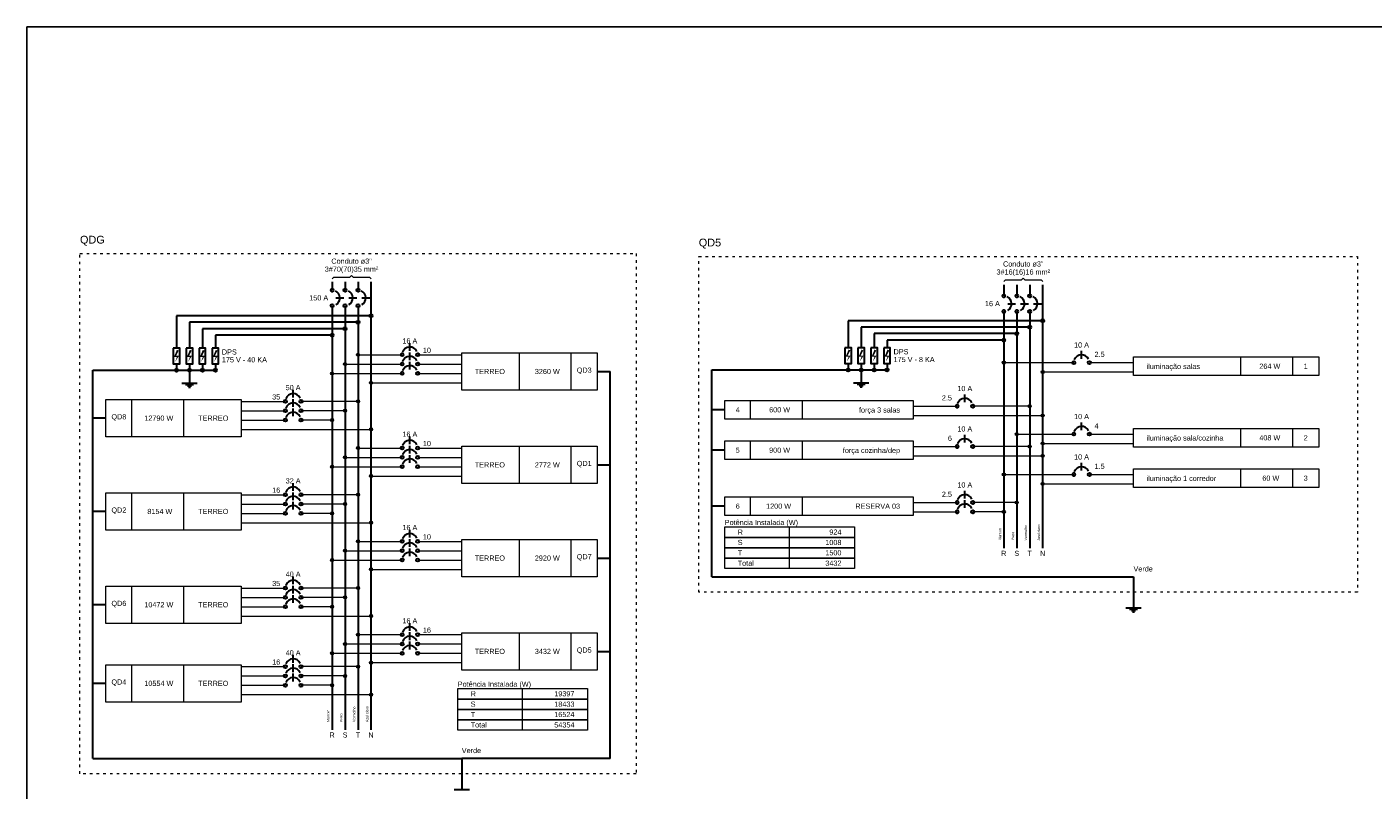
# Model space of a CAD drawing. Header units: metres. Extents: x -81 to 1042, y -541 to 334.
# Tile 75 of 130: x 410 to 462, y 147 to 177. Entities that reach past the tile are written whole.
import ezdxf

# ---------------------------------------------------------------- set-up
doc = ezdxf.new("R2010")
doc.units = ezdxf.units.M
doc.linetypes.add('DOT2', pattern=[3.175, 0, -3.175])
for name, color, linetype, lineweight in [('DI-Barramento Fase 1', 6, 'Continuous', 30), ('DI-Barramento Fase 2', 6, 'Continuous', 30), ('DI-Barramento Fase 3', 6, 'Continuous', 30), ('DI-Barramento Neutro', 6, 'Continuous', 30), ('DI-Disjuntor', 1, 'Continuous', 30), ('DI-Fios', 3, 'Continuous', 30), ('DI-Linhas do diagrama', 9, 'Continuous', 20), ('DI-Pontilhado', 7, 'Continuous', 20), ('DI-Textos do diagrama', 7, 'Continuous', 20), ('DI-Título do diagrama', 3, 'Continuous', 30)]:
    doc.layers.add(name, color=color, linetype=linetype, lineweight=lineweight)
doc.layers.add('view', color=7, linetype='Continuous', plot=False)
doc.styles.add('Arial', font='arial.ttf', dxfattribs={"height": 0.025})

msp = doc.modelspace()

# ---------------------------------------------------------------- hatches: boundary and pattern name
at = {"layer": 'DI-Textos do diagrama', "linetype": 'Continuous'}
for points in [[(415.434, 164.272), (415.503, 164.242), (415.404, 164.044), (415.514, 164.044), (415.364, 163.804), (415.434, 163.996), (415.319, 163.996), (415.434, 164.272)], [(415.934, 164.272), (416.004, 164.242), (415.904, 164.044), (416.014, 164.044), (415.864, 163.804), (415.934, 163.996), (415.819, 163.996), (415.934, 164.272)], [(416.434, 164.272), (416.503, 164.242), (416.404, 164.044), (416.514, 164.044), (416.364, 163.804), (416.434, 163.996), (416.319, 163.996), (416.434, 164.272)], [(416.934, 164.272), (417.004, 164.242), (416.904, 164.044), (417.014, 164.044), (416.864, 163.804), (416.934, 163.996), (416.819, 163.996), (416.934, 164.272)], [(441.332, 164.282), (441.402, 164.252), (441.302, 164.054), (441.412, 164.054), (441.262, 163.814), (441.332, 164.006), (441.217, 164.006), (441.332, 164.282)], [(441.832, 164.282), (441.902, 164.252), (441.802, 164.054), (441.912, 164.054), (441.762, 163.814), (441.832, 164.006), (441.717, 164.006), (441.832, 164.282)], [(442.332, 164.282), (442.402, 164.252), (442.302, 164.054), (442.412, 164.054), (442.262, 163.814), (442.332, 164.006), (442.217, 164.006), (442.332, 164.282)], [(442.832, 164.282), (442.902, 164.252), (442.802, 164.054), (442.912, 164.054), (442.762, 163.814), (442.832, 164.006), (442.717, 164.006), (442.832, 164.282)]]:
    msp.add_hatch(color=256, dxfattribs=at).paths.add_polyline_path(points)

# ---------------------------------------------------------------- linework, layer by layer
at = {"layer": 'DI-Barramento Fase 1', "linetype": 'Continuous'}
for p, q in [((421.419, 166.892), (421.419, 166.577)), ((447.317, 166.783), (447.317, 166.355)), ((421.419, 165.977), (421.419, 149.61)), ((447.317, 165.755), (447.317, 156.618))]:
    msp.add_line(p, q, dxfattribs=at)
at = {"layer": 'DI-Barramento Fase 2', "linetype": 'Continuous'}
for p, q in [((421.919, 166.892), (421.919, 166.577)), ((447.817, 166.783), (447.817, 166.355)), ((421.919, 165.977), (421.919, 149.61)), ((447.817, 165.755), (447.817, 156.618))]:
    msp.add_line(p, q, dxfattribs=at)
at = {"layer": 'DI-Barramento Fase 3', "linetype": 'Continuous'}
for p, q in [((422.419, 166.892), (422.419, 166.577)), ((448.317, 166.783), (448.317, 166.355)), ((422.419, 165.977), (422.419, 149.61)), ((448.317, 165.755), (448.317, 156.618))]:
    msp.add_line(p, q, dxfattribs=at)
at = {"layer": 'DI-Barramento Neutro', "linetype": 'Continuous'}
for p, q in [((422.919, 149.61), (422.919, 166.892)), ((448.817, 156.618), (448.817, 166.783))]:
    msp.add_line(p, q, dxfattribs=at)
at = {"layer": 'DI-Disjuntor', "linetype": 'Continuous'}
for p, q in [((421.569, 166.277), (421.869, 166.277)), ((422.069, 166.277), (422.368, 166.277)), ((422.569, 166.277), (422.869, 166.277)), ((447.467, 166.055), (447.767, 166.055)), ((447.967, 166.055), (448.267, 166.055)), ((448.467, 166.055), (448.767, 166.055)), ((424.419, 164.233), (424.419, 164.533)), ((424.419, 163.873), (424.419, 164.173)), ((450.317, 163.932), (450.317, 164.232)), ((424.419, 163.513), (424.419, 163.813)), ((419.919, 162.433), (419.919, 162.733)), ((445.817, 162.252), (445.817, 162.552)), ((419.919, 162.073), (419.919, 162.373)), ((419.919, 161.713), (419.919, 162.013)), ((450.317, 161.172), (450.317, 161.472)), ((424.419, 160.633), (424.419, 160.933)), ((445.817, 160.692), (445.817, 160.992)), ((424.419, 160.273), (424.419, 160.573)), ((424.419, 159.913), (424.419, 160.213)), ((450.317, 159.612), (450.317, 159.912)), ((419.919, 158.833), (419.919, 159.133)), ((445.817, 158.532), (445.817, 158.832)), ((419.919, 158.473), (419.919, 158.773)), ((419.919, 158.113), (419.919, 158.413)), ((445.817, 158.172), (445.817, 158.472)), ((424.419, 157.033), (424.419, 157.333)), ((424.419, 156.673), (424.419, 156.973)), ((424.419, 156.313), (424.419, 156.613)), ((419.919, 155.233), (419.919, 155.533)), ((419.919, 154.873), (419.919, 155.173)), ((419.919, 154.513), (419.919, 154.813)), ((424.419, 153.433), (424.419, 153.733)), ((424.419, 153.073), (424.419, 153.373)), ((424.419, 152.713), (424.419, 153.013)), ((419.919, 152.199), (419.919, 152.499)), ((419.919, 151.839), (419.919, 152.139)), ((419.919, 151.479), (419.919, 151.779))]:
    msp.add_line(p, q, dxfattribs=at)
for points in [[(415.294, 164.338), (415.294, 163.738), (415.544, 163.738), (415.544, 164.338), (415.294, 164.338)], [(415.794, 164.338), (415.794, 163.738), (416.044, 163.738), (416.044, 164.338), (415.794, 164.338)], [(416.294, 164.338), (416.294, 163.738), (416.544, 163.738), (416.544, 164.338), (416.294, 164.338)], [(416.794, 164.338), (416.794, 163.738), (417.044, 163.738), (417.044, 164.338), (416.794, 164.338)], [(441.192, 164.348), (441.192, 163.748), (441.442, 163.748), (441.442, 164.348), (441.192, 164.348)], [(441.692, 164.348), (441.692, 163.748), (441.942, 163.748), (441.942, 164.348), (441.692, 164.348)], [(442.192, 164.348), (442.192, 163.748), (442.442, 163.748), (442.442, 164.348), (442.192, 164.348)], [(442.692, 164.348), (442.692, 163.748), (442.942, 163.748), (442.942, 164.348), (442.692, 164.348)]]:
    msp.add_lwpolyline(points, close=True, dxfattribs=at)
for centre in [(421.419, 166.577), (421.919, 166.577), (422.419, 166.577), (447.317, 166.355), (447.817, 166.355), (448.317, 166.355), (421.419, 165.977), (421.919, 165.977), (422.419, 165.977), (447.317, 165.755), (447.817, 165.755), (448.317, 165.755), (424.119, 164.083), (424.719, 164.083), (424.119, 163.723), (424.719, 163.723), (450.017, 163.782), (450.617, 163.782), (424.119, 163.363), (424.719, 163.363), (419.619, 162.283), (419.619, 161.923), (420.219, 162.283), (420.219, 161.923), (445.517, 162.102), (446.117, 162.102), (419.619, 161.563), (420.219, 161.563), (450.017, 161.022), (450.617, 161.022), (424.119, 160.483), (424.719, 160.483), (445.517, 160.542), (446.117, 160.542), (424.119, 160.123), (424.719, 160.123), (424.119, 159.763), (424.719, 159.763), (450.017, 159.462), (450.617, 159.462), (419.619, 158.683), (419.619, 158.323), (420.219, 158.683), (420.219, 158.323), (445.517, 158.382), (446.117, 158.382), (419.619, 157.963), (420.219, 157.963), (445.517, 158.022), (446.117, 158.022), (424.119, 156.883), (424.719, 156.883), (424.119, 156.523), (424.719, 156.523), (424.119, 156.163), (424.719, 156.163), (419.619, 155.083), (419.619, 154.723), (420.219, 155.083), (420.219, 154.723), (419.619, 154.363), (420.219, 154.363), (424.119, 153.283), (424.719, 153.283), (424.119, 152.923), (424.119, 152.563), (424.719, 152.923), (424.719, 152.563), (419.619, 152.049), (420.219, 152.049), (419.619, 151.689), (420.219, 151.689), (419.619, 151.329), (420.219, 151.329)]:
    msp.add_circle(centre, 0.06, dxfattribs=at)
for centre, start, end in [((421.419, 166.277), 300, 65), ((421.919, 166.277), 300, 65), ((422.419, 166.277), 300, 65), ((447.317, 166.055), 300, 65), ((447.817, 166.055), 300, 65), ((448.317, 166.055), 300, 65), ((424.419, 164.083), 25, 160), ((424.419, 163.723), 25, 160), ((450.317, 163.782), 25, 160), ((424.419, 163.363), 25, 160), ((419.919, 162.283), 25, 160), ((419.919, 161.923), 25, 160), ((445.817, 162.102), 25, 160), ((419.919, 161.563), 25, 160), ((450.317, 161.022), 25, 160), ((424.419, 160.483), 25, 160), ((424.419, 160.123), 25, 160), ((445.817, 160.542), 25, 160), ((424.419, 159.763), 25, 160), ((450.317, 159.462), 25, 160), ((419.919, 158.683), 25, 160), ((419.919, 158.323), 25, 160), ((445.817, 158.382), 25, 160), ((445.817, 158.022), 25, 160), ((419.919, 157.963), 25, 160), ((424.419, 156.883), 25, 160), ((424.419, 156.523), 25, 160), ((424.419, 156.163), 25, 160), ((419.919, 155.083), 25, 160), ((419.919, 154.723), 25, 160), ((419.919, 154.363), 25, 160), ((424.419, 153.283), 25, 160), ((424.419, 152.923), 25, 160), ((424.419, 152.563), 25, 160), ((419.919, 152.049), 25, 160), ((419.919, 151.689), 25, 160), ((419.919, 151.329), 25, 160)]:
    msp.add_arc(centre, 0.3, start, end, dxfattribs=at)
at = {"layer": 'DI-Fios', "linetype": 'Continuous'}
for p, q in [((422.919, 165.588), (415.419, 165.588)), ((415.419, 165.588), (415.419, 164.338)), ((422.419, 165.338), (415.919, 165.338)), ((415.919, 165.338), (415.919, 164.338)), ((421.919, 165.088), (416.419, 165.088)), ((416.419, 165.088), (416.419, 164.338)), ((448.817, 165.398), (441.317, 165.398)), ((441.317, 165.398), (441.317, 164.348)), ((448.317, 165.148), (441.817, 165.148)), ((441.817, 165.148), (441.817, 164.348)), ((421.419, 164.838), (416.919, 164.838)), ((416.919, 164.838), (416.919, 164.338)), ((447.817, 164.898), (442.317, 164.898)), ((442.317, 164.898), (442.317, 164.348)), ((447.317, 164.648), (442.817, 164.648)), ((442.817, 164.648), (442.817, 164.348)), ((415.419, 163.738), (415.419, 163.488)), ((415.919, 163.738), (415.919, 163.488)), ((416.419, 163.738), (416.419, 163.488)), ((416.919, 163.738), (416.919, 163.488)), ((436.057, 163.498), (442.817, 163.498)), ((436.057, 155.518), (436.057, 163.498)), ((441.317, 163.748), (441.317, 163.498)), ((441.817, 163.748), (441.817, 163.498)), ((441.817, 163.498), (441.817, 162.998)), ((442.317, 163.748), (442.317, 163.498)), ((442.817, 163.748), (442.817, 163.498)), ((412.198, 163.488), (416.919, 163.488)), ((412.198, 148.51), (412.198, 163.488)), ((415.619, 162.988), (416.219, 162.988)), ((415.919, 163.488), (415.919, 162.988)), ((431.639, 163.435), (432.139, 163.435)), ((432.139, 148.51), (432.139, 163.435)), ((441.517, 162.998), (442.117, 162.998)), ((415.769, 162.938), (416.069, 162.938)), ((415.844, 162.888), (415.994, 162.888)), ((415.881, 162.838), (415.957, 162.838)), ((441.668, 162.948), (441.967, 162.948)), ((441.742, 162.898), (441.892, 162.898)), ((441.78, 162.848), (441.854, 162.848)), ((436.557, 161.958), (436.057, 161.958)), ((412.699, 161.635), (412.198, 161.635)), ((436.557, 160.398), (436.057, 160.398)), ((431.639, 159.835), (432.139, 159.835)), ((412.699, 158.035), (412.198, 158.035)), ((436.557, 158.238), (436.057, 158.238)), ((431.639, 156.235), (432.139, 156.235)), ((436.057, 155.518), (452.317, 155.518)), ((452.317, 155.518), (452.317, 154.318)), ((412.699, 154.435), (412.198, 154.435)), ((452.017, 154.318), (452.617, 154.318)), ((452.167, 154.268), (452.467, 154.268)), ((452.242, 154.218), (452.392, 154.218)), ((452.279, 154.168), (452.355, 154.168)), ((431.639, 152.635), (432.139, 152.635)), ((412.699, 151.401), (412.198, 151.401)), ((412.198, 148.51), (426.419, 148.51)), ((426.419, 148.51), (426.419, 147.31)), ((432.139, 148.51), (426.419, 148.51)), ((426.119, 147.31), (426.719, 147.31))]:
    msp.add_line(p, q, dxfattribs=at)
at = {"layer": 'DI-Fios', "linetype": 'Continuous', "const_width": 0.06}
for points in [[(422.949, 165.588, 1), (422.889, 165.588, 1)], [(421.949, 165.088, 1), (421.889, 165.088, 1)], [(422.449, 165.338, 1), (422.389, 165.338, 1)], [(448.347, 165.148, 1), (448.287, 165.148, 1)], [(448.847, 165.398, 1), (448.787, 165.398, 1)], [(421.449, 164.838, 1), (421.389, 164.838, 1)], [(447.347, 164.648, 1), (447.287, 164.648, 1)], [(447.847, 164.898, 1), (447.787, 164.898, 1)], [(415.449, 163.488, 1), (415.389, 163.488, 1)], [(415.949, 163.488, 1), (415.889, 163.488, 1)], [(416.449, 163.488, 1), (416.389, 163.488, 1)], [(416.949, 163.488, 1), (416.889, 163.488, 1)], [(441.347, 163.498, 1), (441.287, 163.498, 1)], [(441.847, 163.498, 1), (441.787, 163.498, 1)], [(442.347, 163.498, 1), (442.287, 163.498, 1)], [(442.847, 163.498, 1), (442.787, 163.498, 1)]]:
    msp.add_lwpolyline(points, format="xyb", close=True, dxfattribs=at)
at = {"layer": 'DI-Fios', "linetype": 'Continuous'}
for centre in [(422.919, 165.588), (421.919, 165.088), (422.419, 165.338), (448.317, 165.148), (448.817, 165.398), (421.419, 164.838), (447.317, 164.648), (447.817, 164.898), (415.419, 163.488), (415.919, 163.488), (416.419, 163.488), (416.919, 163.488), (441.317, 163.498), (441.817, 163.498), (442.317, 163.498), (442.817, 163.498)]:
    msp.add_circle(centre, 0.06, dxfattribs=at)
at = {"layer": 'DI-Linhas do diagrama', "linetype": 'Continuous'}
for p, q in [((422.419, 164.083), (424.119, 164.083)), ((424.719, 164.083), (426.419, 164.083)), ((428.639, 162.715), (428.639, 164.155)), ((430.639, 162.715), (430.639, 164.155)), ((421.919, 163.723), (424.119, 163.723)), ((424.719, 163.723), (426.419, 163.723)), ((447.317, 163.782), (450.017, 163.782)), ((450.617, 163.782), (452.317, 163.782)), ((456.457, 163.278), (456.457, 163.998)), ((458.457, 163.278), (458.457, 163.998)), ((421.419, 163.363), (424.119, 163.363)), ((422.919, 163.003), (426.419, 163.003)), ((424.719, 163.363), (426.419, 163.363)), ((448.817, 163.422), (452.317, 163.422)), ((413.699, 160.915), (413.699, 162.355)), ((415.699, 160.915), (415.699, 162.355)), ((417.919, 162.283), (419.619, 162.283)), ((422.419, 162.283), (420.219, 162.283)), ((437.557, 161.598), (437.557, 162.318)), ((439.557, 161.598), (439.557, 162.318)), ((443.817, 162.102), (445.517, 162.102)), ((448.317, 162.102), (446.117, 162.102)), ((417.919, 161.923), (419.619, 161.923)), ((417.919, 161.563), (419.619, 161.563)), ((421.919, 161.923), (420.219, 161.923)), ((421.419, 161.563), (420.219, 161.563)), ((443.817, 161.742), (448.817, 161.742)), ((417.919, 161.203), (422.919, 161.203)), ((447.817, 161.022), (450.017, 161.022)), ((450.617, 161.022), (452.317, 161.022)), ((456.457, 160.518), (456.457, 161.238)), ((458.457, 160.518), (458.457, 161.238)), ((422.419, 160.483), (424.119, 160.483)), ((424.719, 160.483), (426.419, 160.483)), ((428.639, 159.115), (428.639, 160.555)), ((430.639, 159.115), (430.639, 160.555)), ((437.557, 160.038), (437.557, 160.758)), ((439.557, 160.038), (439.557, 160.758)), ((443.817, 160.542), (445.517, 160.542)), ((448.317, 160.542), (446.117, 160.542)), ((448.817, 160.662), (452.317, 160.662)), ((421.919, 160.123), (424.119, 160.123)), ((424.719, 160.123), (426.419, 160.123)), ((443.817, 160.182), (448.817, 160.182)), ((421.419, 159.763), (424.119, 159.763)), ((422.919, 159.403), (426.419, 159.403)), ((424.719, 159.763), (426.419, 159.763)), ((447.317, 159.462), (450.017, 159.462)), ((450.617, 159.462), (452.317, 159.462)), ((456.457, 158.958), (456.457, 159.678)), ((458.457, 158.958), (458.457, 159.678)), ((448.817, 159.102), (452.317, 159.102)), ((413.699, 157.315), (413.699, 158.755)), ((415.699, 157.315), (415.699, 158.755)), ((417.919, 158.683), (419.619, 158.683)), ((417.919, 158.323), (419.619, 158.323)), ((422.419, 158.683), (420.219, 158.683)), ((421.919, 158.323), (420.219, 158.323)), ((437.557, 157.878), (437.557, 158.598)), ((439.557, 157.878), (439.557, 158.598)), ((443.817, 158.382), (445.517, 158.382)), ((447.817, 158.382), (446.117, 158.382)), ((417.919, 157.963), (419.619, 157.963)), ((421.419, 157.963), (420.219, 157.963)), ((443.817, 158.022), (445.517, 158.022)), ((447.317, 158.022), (446.117, 158.022)), ((417.919, 157.603), (422.919, 157.603)), ((439.058, 157.038), (439.058, 157.438)), ((422.419, 156.883), (424.119, 156.883)), ((424.719, 156.883), (426.419, 156.883)), ((428.639, 155.515), (428.639, 156.955)), ((430.639, 155.515), (430.639, 156.955)), ((439.058, 156.638), (439.058, 157.038)), ((421.919, 156.523), (424.119, 156.523)), ((424.719, 156.523), (426.419, 156.523)), ((439.058, 156.238), (439.058, 156.638)), ((439.058, 155.838), (439.058, 156.238)), ((421.419, 156.163), (424.119, 156.163)), ((422.919, 155.803), (426.419, 155.803)), ((424.719, 156.163), (426.419, 156.163)), ((413.699, 153.715), (413.699, 155.155)), ((415.699, 153.715), (415.699, 155.155)), ((417.919, 155.083), (419.619, 155.083)), ((417.919, 154.723), (419.619, 154.723)), ((422.419, 155.083), (420.219, 155.083)), ((421.919, 154.723), (420.219, 154.723)), ((417.919, 154.363), (419.619, 154.363)), ((421.419, 154.363), (420.219, 154.363)), ((417.919, 154.003), (422.919, 154.003)), ((422.419, 153.283), (424.119, 153.283)), ((424.719, 153.283), (426.419, 153.283)), ((428.639, 151.915), (428.639, 153.355)), ((430.639, 151.915), (430.639, 153.355)), ((421.919, 152.923), (424.119, 152.923)), ((424.719, 152.923), (426.419, 152.923)), ((413.699, 150.681), (413.699, 152.121)), ((415.699, 150.681), (415.699, 152.121)), ((421.419, 152.563), (424.119, 152.563)), ((422.919, 152.203), (426.419, 152.203)), ((424.719, 152.563), (426.419, 152.563)), ((417.919, 152.049), (419.619, 152.049)), ((417.919, 151.689), (419.619, 151.689)), ((422.419, 152.049), (420.219, 152.049)), ((421.919, 151.689), (420.219, 151.689)), ((417.919, 151.329), (419.619, 151.329)), ((421.419, 151.329), (420.219, 151.329)), ((428.763, 150.8), (428.763, 151.2)), ((417.919, 150.969), (422.919, 150.969)), ((428.763, 150.4), (428.763, 150.8)), ((428.763, 150), (428.763, 150.4)), ((428.763, 149.6), (428.763, 150))]:
    msp.add_line(p, q, dxfattribs=at)
at = {"layer": 'DI-Linhas do diagrama', "linetype": 'Continuous', "const_width": 0.06}
for points in [[(422.449, 164.083, 1), (422.389, 164.083, 1)], [(421.949, 163.723, 1), (421.889, 163.723, 1)], [(447.347, 163.782, 1), (447.287, 163.782, 1)], [(421.449, 163.363, 1), (421.389, 163.363, 1)], [(422.949, 163.003, 1), (422.889, 163.003, 1)], [(448.847, 163.422, 1), (448.787, 163.422, 1)], [(421.949, 161.923, 1), (421.889, 161.923, 1)], [(422.449, 162.283, 1), (422.389, 162.283, 1)], [(448.347, 162.102, 1), (448.287, 162.102, 1)], [(421.449, 161.563, 1), (421.389, 161.563, 1)], [(448.847, 161.742, 1), (448.787, 161.742, 1)], [(422.949, 161.203, 1), (422.889, 161.203, 1)], [(447.847, 161.022, 1), (447.787, 161.022, 1)], [(422.449, 160.483, 1), (422.389, 160.483, 1)], [(448.347, 160.542, 1), (448.287, 160.542, 1)], [(448.847, 160.662, 1), (448.787, 160.662, 1)], [(421.949, 160.123, 1), (421.889, 160.123, 1)], [(448.847, 160.182, 1), (448.787, 160.182, 1)], [(421.449, 159.763, 1), (421.389, 159.763, 1)], [(422.949, 159.403, 1), (422.889, 159.403, 1)], [(447.347, 159.462, 1), (447.287, 159.462, 1)], [(448.847, 159.102, 1), (448.787, 159.102, 1)], [(421.949, 158.323, 1), (421.889, 158.323, 1)], [(422.449, 158.683, 1), (422.389, 158.683, 1)], [(447.847, 158.382, 1), (447.787, 158.382, 1)], [(421.449, 157.963, 1), (421.389, 157.963, 1)], [(447.347, 158.022, 1), (447.287, 158.022, 1)], [(422.949, 157.603, 1), (422.889, 157.603, 1)], [(422.449, 156.883, 1), (422.389, 156.883, 1)], [(421.949, 156.523, 1), (421.889, 156.523, 1)], [(421.449, 156.163, 1), (421.389, 156.163, 1)], [(422.949, 155.803, 1), (422.889, 155.803, 1)], [(421.949, 154.723, 1), (421.889, 154.723, 1)], [(422.449, 155.083, 1), (422.389, 155.083, 1)], [(421.449, 154.363, 1), (421.389, 154.363, 1)], [(422.949, 154.003, 1), (422.889, 154.003, 1)], [(422.449, 153.283, 1), (422.389, 153.283, 1)], [(421.449, 152.563, 1), (421.389, 152.563, 1)], [(421.949, 152.923, 1), (421.889, 152.923, 1)], [(422.449, 152.049, 1), (422.389, 152.049, 1)], [(422.949, 152.203, 1), (422.889, 152.203, 1)], [(421.949, 151.689, 1), (421.889, 151.689, 1)], [(421.449, 151.329, 1), (421.389, 151.329, 1)], [(422.949, 150.969, 1), (422.889, 150.969, 1)]]:
    msp.add_lwpolyline(points, format="xyb", close=True, dxfattribs=at)
at = {"layer": 'DI-Linhas do diagrama', "linetype": 'Continuous'}
for points in [[(426.419, 162.715), (426.419, 164.155), (431.639, 164.155), (431.639, 162.715), (426.419, 162.715)], [(452.317, 163.278), (452.317, 163.998), (459.457, 163.998), (459.457, 163.278), (452.317, 163.278)], [(412.699, 160.915), (412.699, 162.355), (417.919, 162.355), (417.919, 160.915), (412.699, 160.915)], [(436.557, 161.598), (436.557, 162.318), (443.817, 162.318), (443.817, 161.598), (436.557, 161.598)], [(452.317, 160.518), (452.317, 161.238), (459.457, 161.238), (459.457, 160.518), (452.317, 160.518)], [(426.419, 159.115), (426.419, 160.555), (431.639, 160.555), (431.639, 159.115), (426.419, 159.115)], [(436.557, 160.038), (436.557, 160.758), (443.817, 160.758), (443.817, 160.038), (436.557, 160.038)], [(452.317, 158.958), (452.317, 159.678), (459.457, 159.678), (459.457, 158.958), (452.317, 158.958)], [(412.699, 157.315), (412.699, 158.755), (417.919, 158.755), (417.919, 157.315), (412.699, 157.315)], [(436.557, 157.878), (436.557, 158.598), (443.817, 158.598), (443.817, 157.878), (436.557, 157.878)], [(436.557, 157.038), (436.557, 157.438), (441.557, 157.438), (441.557, 157.038), (436.557, 157.038)], [(426.419, 155.515), (426.419, 156.955), (431.639, 156.955), (431.639, 155.515), (426.419, 155.515)], [(436.557, 156.638), (436.557, 157.038), (441.557, 157.038), (441.557, 156.638), (436.557, 156.638)], [(436.557, 156.238), (436.557, 156.638), (441.557, 156.638), (441.557, 156.238), (436.557, 156.238)], [(436.557, 155.838), (436.557, 156.238), (441.557, 156.238), (441.557, 155.838), (436.557, 155.838)], [(412.699, 153.715), (412.699, 155.155), (417.919, 155.155), (417.919, 153.715), (412.699, 153.715)], [(426.419, 151.915), (426.419, 153.355), (431.639, 153.355), (431.639, 151.915), (426.419, 151.915)], [(412.699, 150.681), (412.699, 152.121), (417.919, 152.121), (417.919, 150.681), (412.699, 150.681)], [(426.264, 150.8), (426.264, 151.2), (431.264, 151.2), (431.264, 150.8), (426.264, 150.8)], [(426.264, 150.4), (426.264, 150.8), (431.264, 150.8), (431.264, 150.4), (426.264, 150.4)], [(426.264, 150), (426.264, 150.4), (431.264, 150.4), (431.264, 150), (426.264, 150)], [(426.264, 149.6), (426.264, 150), (431.264, 150), (431.264, 149.6), (426.264, 149.6)]]:
    msp.add_lwpolyline(points, close=True, dxfattribs=at)
for centre in [(422.419, 164.083), (421.919, 163.723), (447.317, 163.782), (421.419, 163.363), (422.919, 163.003), (448.817, 163.422), (421.919, 161.923), (422.419, 162.283), (448.317, 162.102), (421.419, 161.563), (448.817, 161.742), (422.919, 161.203), (447.817, 161.022), (422.419, 160.483), (448.317, 160.542), (448.817, 160.662), (421.919, 160.123), (448.817, 160.182), (421.419, 159.763), (422.919, 159.403), (447.317, 159.462), (448.817, 159.102), (421.919, 158.323), (422.419, 158.683), (447.817, 158.382), (421.419, 157.963), (447.317, 158.022), (422.919, 157.603), (422.419, 156.883), (421.919, 156.523), (421.419, 156.163), (422.919, 155.803), (421.919, 154.723), (422.419, 155.083), (421.419, 154.363), (422.919, 154.003), (422.419, 153.283), (421.419, 152.563), (421.919, 152.923), (422.419, 152.049), (422.919, 152.203), (421.919, 151.689), (421.419, 151.329), (422.919, 150.969)]:
    msp.add_circle(centre, 0.06, dxfattribs=at)
at = {"layer": 'DI-Pontilhado', "linetype": 'DOT2', "ltscale": 0.05}
for points in [[(411.699, 147.91), (411.699, 167.992), (433.139, 167.992), (433.139, 147.91), (411.699, 147.91)], [(435.557, 154.918), (435.557, 167.881), (460.957, 167.881), (460.957, 154.918), (435.557, 154.918)]]:
    msp.add_lwpolyline(points, close=True, dxfattribs=at)
at = {"layer": 'DI-Textos do diagrama', "linetype": 'Continuous'}
for p, q in [((422.106, 167.079), (422.169, 167.142)), ((422.169, 167.142), (422.232, 167.079)), ((421.419, 167.017), (421.482, 167.079)), ((421.482, 167.079), (422.106, 167.079)), ((422.232, 167.079), (422.857, 167.079)), ((422.857, 167.079), (422.919, 167.017)), ((447.317, 166.908), (447.38, 166.97)), ((447.38, 166.97), (448.005, 166.97)), ((448.005, 166.97), (448.067, 167.033)), ((448.067, 167.033), (448.129, 166.97)), ((448.129, 166.97), (448.754, 166.97)), ((448.754, 166.97), (448.817, 166.908))]:
    msp.add_line(p, q, dxfattribs=at)
at = {"layer": 'view'}
msp.add_lwpolyline([(409.653, 176.735), (489.029, 176.735), (489.029, 120.387), (409.653, 120.387)], close=True, dxfattribs=at)

# ---------------------------------------------------------------- texts
at = {"layer": 'DI-Barramento Fase 1', "char_height": 0.1, "width": 0.72, "attachment_point": 7, "rotation": 90.0002, "line_spacing_factor": 0.798, "style": 'Arial'}
for insert in [(447.217, 156.918), (421.319, 149.91)]:
    msp.add_mtext('Marrom', dxfattribs=dict(at, insert=insert))
at = {"layer": 'DI-Barramento Fase 1', "char_height": 0.2, "width": 0.24, "attachment_point": 8, "line_spacing_factor": 0.798, "style": 'Arial'}
for insert in [(447.317, 156.318), (421.419, 149.311)]:
    msp.add_mtext('R', dxfattribs=dict(at, insert=insert))
at = {"layer": 'DI-Barramento Fase 2', "char_height": 0.1, "width": 0.6, "attachment_point": 7, "rotation": 90.0002, "line_spacing_factor": 0.798, "style": 'Arial'}
for insert in [(447.717, 156.918), (421.819, 149.91)]:
    msp.add_mtext('Preto', dxfattribs=dict(at, insert=insert))
at = {"layer": 'DI-Barramento Fase 2', "char_height": 0.2, "width": 0.24, "attachment_point": 8, "line_spacing_factor": 0.798, "style": 'Arial'}
for insert in [(447.817, 156.318), (421.919, 149.311)]:
    msp.add_mtext('S', dxfattribs=dict(at, insert=insert))
at = {"layer": 'DI-Barramento Fase 3', "char_height": 0.1, "width": 0.96, "attachment_point": 7, "rotation": 90.0002, "line_spacing_factor": 0.798, "style": 'Arial'}
for insert in [(448.217, 156.918), (422.319, 149.91)]:
    msp.add_mtext('Vermelho', dxfattribs=dict(at, insert=insert))
at = {"layer": 'DI-Barramento Fase 3', "char_height": 0.2, "width": 0.24, "attachment_point": 8, "line_spacing_factor": 0.798, "style": 'Arial'}
for insert in [(448.317, 156.318), (422.419, 149.311)]:
    msp.add_mtext('T', dxfattribs=dict(at, insert=insert))
at = {"layer": 'DI-Barramento Neutro', "char_height": 0.1, "width": 1.2, "attachment_point": 7, "rotation": 90.0002, "line_spacing_factor": 0.798, "style": 'Arial'}
for insert in [(448.717, 156.918), (422.819, 149.91)]:
    msp.add_mtext('Azul claro', dxfattribs=dict(at, insert=insert))
at = {"layer": 'DI-Barramento Neutro', "char_height": 0.2, "width": 0.24, "attachment_point": 8, "line_spacing_factor": 0.798, "style": 'Arial'}
for insert in [(448.817, 156.318), (422.919, 149.311)]:
    msp.add_mtext('N', dxfattribs=dict(at, insert=insert))
at = {"layer": 'DI-Fios', "char_height": 0.2, "width": 1.2, "attachment_point": 7, "line_spacing_factor": 0.798, "style": 'Arial'}
for insert in [(452.317, 155.718), (426.419, 148.71)]:
    msp.add_mtext('Verde', dxfattribs=dict(at, insert=insert))
at = {"layer": 'DI-Linhas do diagrama', "char_height": 0.2, "line_spacing_factor": 0.798, "style": 'Arial'}
for s, insert, width, attachment_point in [('R', (437.058, 157.138), 0.24, 7), ('   924', (441.058, 157.138), 1.44, 9), ('S', (437.058, 156.738), 0.24, 7), ('  1008', (441.058, 156.738), 1.44, 9), ('T', (437.058, 156.339), 0.24, 7), ('  1500', (441.058, 156.339), 1.44, 9), ('Total', (437.058, 155.938), 1.2, 7), ('  3432', (441.058, 155.938), 1.44, 9), ('R', (426.763, 150.9), 0.24, 7), (' 19397', (430.763, 150.9), 1.44, 9), ('S', (426.763, 150.499), 0.24, 7), (' 18433', (430.763, 150.499), 1.44, 9), ('T', (426.763, 150.1), 0.24, 7), (' 16524', (430.763, 150.1), 1.44, 9), ('Total', (426.763, 149.699), 1.2, 7), (' 54354', (430.763, 149.699), 1.44, 9)]:
    msp.add_mtext(s, dxfattribs=dict(at, insert=insert, width=width, attachment_point=attachment_point))
at = {"layer": 'DI-Textos do diagrama', "char_height": 0.2, "line_spacing_factor": 0.798, "style": 'Arial'}
for s, insert, width, attachment_point in [('Conduto ø3"', (422.169, 167.591), 2.64, 8), ('Conduto ø3"', (448.067, 167.483), 2.64, 8), ('3#70(70)35 mm²', (422.169, 167.226), 3.36, 8), ('3#16(16)16 mm²', (448.067, 167.117), 3.36, 8), ('150 A', (421.269, 166.177), 1.2, 9), (' 16 A', (447.167, 165.956), 1.2, 9), ('    16 A', (423.819, 164.514), 1.92, 7), ('    10 A', (449.717, 164.358), 1.92, 7), ('175 V - 40 KA', (417.169, 163.788), 3.12, 7), ('DPS', (417.169, 164.089), 0.72, 7), ('10', (424.919, 164.155), 0.48, 7), ('175 V - 8 KA', (443.067, 163.798), 2.88, 7), ('DPS', (443.067, 164.098), 0.72, 7), ('2.5', (450.817, 163.999), 0.72, 7), ('  3260 W', (429.639, 163.335), 1.92, 8), ('QD3', (431.139, 163.335), 0.72, 8), ('iluminação salas', (452.817, 163.472), 3.84, 7), ('   264 W', (457.457, 163.538), 1.92, 8), ('1', (458.957, 163.538), 0.24, 8), ('    50 A', (419.319, 162.715), 1.92, 7), ('35', (419.419, 162.355), 0.48, 9), ('2.5', (445.317, 162.318), 0.72, 9), ('    10 A', (445.217, 162.678), 1.92, 7), ('4', (437.058, 161.858), 0.24, 8), ('   600 W', (438.557, 161.858), 1.92, 8), ('força 3 salas', (443.317, 161.792), 3.12, 9), ('QD8', (413.198, 161.535), 0.72, 8), (' 12790 W', (414.699, 161.535), 1.92, 8), ('    10 A', (449.717, 161.598), 1.92, 7), ('4', (450.817, 161.238), 0.24, 7), ('    16 A', (423.819, 160.915), 1.92, 7), ('6', (445.317, 160.758), 0.24, 9), ('    10 A', (445.217, 161.119), 1.92, 7), ('iluminação sala/cozinha', (452.817, 160.712), 5.52, 7), ('   408 W', (457.457, 160.778), 1.92, 8), ('2', (458.957, 160.778), 0.24, 8), ('10', (424.919, 160.555), 0.48, 7), ('5', (437.058, 160.298), 0.24, 8), ('   900 W', (438.557, 160.298), 1.92, 8), ('força cozinha/dep', (443.317, 160.232), 4.08, 9), ('  2772 W', (429.639, 159.734), 1.92, 8), ('QD1', (431.139, 159.734), 0.72, 8), ('    10 A', (449.717, 160.038), 1.92, 7), ('1.5', (450.817, 159.678), 0.72, 7), ('    32 A', (419.319, 159.115), 1.92, 7), ('iluminação 1 corredor ', (452.817, 159.152), 5.28, 7), ('    60 W', (457.457, 159.218), 1.92, 8), ('3', (458.957, 159.218), 0.24, 8), ('16', (419.419, 158.754), 0.48, 9), ('2.5', (445.317, 158.598), 0.72, 9), ('    10 A', (445.217, 158.958), 1.92, 7), ('6', (437.058, 158.138), 0.24, 8), ('  1200 W', (438.557, 158.138), 1.92, 8), ('RESERVA 03', (443.317, 158.138), 2.4, 9), ('QD2', (413.198, 157.935), 0.72, 8), ('  8154 W', (414.699, 157.935), 1.92, 8), ('    16 A', (423.819, 157.315), 1.92, 7), ('Potência Instalada (W)', (436.557, 157.452), 5.28, 7), ('10', (424.919, 156.955), 0.48, 7), ('  2920 W', (429.639, 156.135), 1.92, 8), ('QD7', (431.139, 156.135), 0.72, 8), ('    40 A', (419.319, 155.514), 1.92, 7), ('35', (419.419, 155.155), 0.48, 9), ('QD6', (413.198, 154.335), 0.72, 8), (' 10472 W', (414.699, 154.335), 1.92, 8), ('    16 A', (423.819, 153.715), 1.92, 7), ('16', (424.919, 153.355), 0.48, 7), ('    40 A', (419.319, 152.481), 1.92, 7), ('  3432 W', (429.639, 152.534), 1.92, 8), ('QD5', (431.139, 152.534), 0.72, 8), ('16', (419.419, 152.122), 0.48, 9), ('QD4', (413.198, 151.301), 0.72, 8), (' 10554 W', (414.699, 151.301), 1.92, 8), ('Potência Instalada (W)', (426.264, 151.213), 5.28, 7)]:
    msp.add_mtext(s, dxfattribs=dict(at, insert=insert, width=width, attachment_point=attachment_point))
at = {"layer": 'DI-Título do diagrama', "line_spacing_factor": 0.798, "style": 'Arial'}
for s, insert, char_height, width, attachment_point in [('QDG', (411.699, 168.292), 0.3, 1.08, 7), ('QD5', (435.557, 168.181), 0.3, 1.08, 7), ('TERREO', (426.919, 163.335), 0.2, 1.44, 7), ('TERREO', (417.419, 161.535), 0.2, 1.44, 9), ('TERREO', (426.919, 159.734), 0.2, 1.44, 7), ('TERREO', (417.419, 157.935), 0.2, 1.44, 9), ('TERREO', (426.919, 156.135), 0.2, 1.44, 7), ('TERREO', (417.419, 154.335), 0.2, 1.44, 9), ('TERREO', (426.919, 152.534), 0.2, 1.44, 7), ('TERREO', (417.419, 151.301), 0.2, 1.44, 9)]:
    msp.add_mtext(s, dxfattribs=dict(at, insert=insert, char_height=char_height, width=width, attachment_point=attachment_point))

doc.saveas('drawing.dxf')
